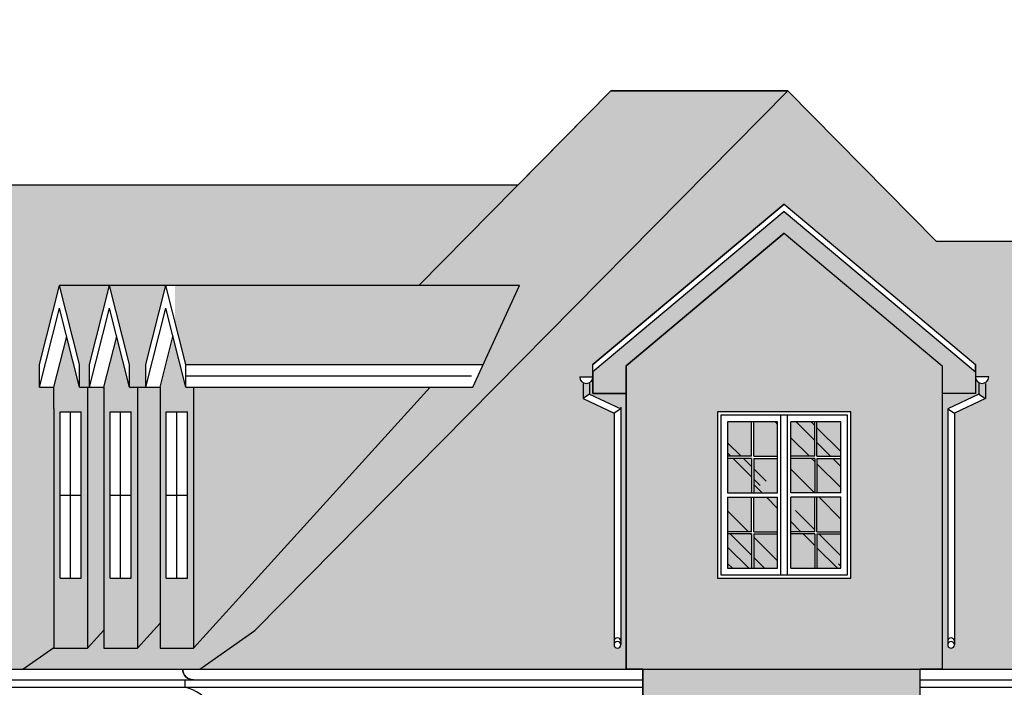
# Model space of a CAD drawing. Header units: millimetres. Extents: x -33628 to -373, y -3399 to 2697.
# Tile 98 of 99: x -23050 to -22163, y 2084 to 2686. Entities that reach past the tile are written whole.
import ezdxf

# ---------------------------------------------------------------- set-up
doc = ezdxf.new("R2010")
doc.units = ezdxf.units.MM
doc.header["$LTSCALE"] = 0.2
doc.header["$MEASUREMENT"] = 0
for name, color, linetype, true_color in [('_md-dach czerwień', 7, 'Continuous', 0xff7c51), ('_md-kolor 1', 7, 'Continuous', 0xffd2a8), ('_md-kolor 3', 7, 'Continuous', 0xffdb7a), ('_md-szyby tło', 7, 'Continuous', 0xd6f4fe)]:
    doc.layers.add(name, color=color, linetype=linetype, true_color=true_color)
for name, color, linetype in [('_MD-DACHÓWKA', 7, 'Continuous'), ('_md-elewacje', 7, 'Continuous'), ('_md-elewacje-obrysowe', 2, 'Continuous'), ('_md-szry', 254, 'Continuous'), ('A-szkło', 154, 'Continuous')]:
    doc.layers.add(name, color=color, linetype=linetype)
pattern_1 = [(45, (32.454, -2283.854), (-7.7781746, 7.7781746), [8, -3]), (135, (32.454, -2283.854), (-7.7781746, -7.7781746), [8, -3])]

msp = doc.modelspace()

# ---------------------------------------------------------------- hatches: boundary and pattern name
at = {"layer": '_md-dach czerwień'}
h = msp.add_hatch(color=256, dxfattribs=at)
h.dxf.hatch_style = 1
h.paths.add_polyline_path([(-23047.36, 2100.37), (-23019.49, 2119.75), (-23019.49, 2335.37), (-23019.49, 2354.57), (-23032.39, 2354.57), (-23032.39, 2374.91), (-23014.32, 2446.2), (-22969.21, 2446.2), (-22918.56, 2446.2), (-22910.18, 2413.16), (-22910.18, 2100.37)], flags=16)
h.paths.add_polyline_path([(-22974.38, 2135.63), (-22974.38, 2119.34), (-22944.03, 2119.34), (-22923.73, 2141.74), (-22923.73, 2354.57), (-22912.11, 2400.41), (-22918.56, 2425.85), (-22936.63, 2354.57), (-22944.03, 2354.57), (-22951.13, 2354.57), (-22951.13, 2374.91), (-22969.21, 2446.2), (-22987.28, 2374.91), (-22987.28, 2354.57), (-22989.14, 2354.57), (-22989.14, 2119.34)], flags=0)
h.paths.add_polyline_path([(-22968.78, 2332.3), (-22968.78, 2257.3), (-22968.78, 2182.3), (-22959.21, 2182.3), (-22949.63, 2182.3), (-22949.63, 2257.3), (-22949.63, 2332.3), (-22959.21, 2332.3)], flags=0)
h.paths.add_polyline_path([(-22987.28, 2354.57), (-22969.21, 2425.85), (-22962.76, 2400.41), (-22974.38, 2354.57)], flags=0)
h.paths.add_polyline_path([(-23013.89, 2332.3), (-23013.89, 2257.3), (-23013.89, 2182.3), (-23004.32, 2182.3), (-22994.74, 2182.3), (-22994.74, 2257.3), (-22994.74, 2332.3), (-23004.32, 2332.3)], flags=0)
h.paths.add_polyline_path([(-22918.56, 2446.2), (-22910.18, 2446.2), (-22910.18, 2413.16)], flags=16)
h.paths.add_polyline_path([(-23259.53, 2363.93), (-23247.53, 2363.93, -0.284079), (-23250.84, 2358.57, -0.557537)], flags=16)
h.paths.add_polyline_path([(-23333.77, 2423.6), (-23259.53, 2374.91), (-23259.53, 2368.93), (-23259.53, 2363.93, 0.557537), (-23250.53, 2357.93), (-23250.53, 2344.48), (-23278.53, 2331.15), (-23278.53, 2130.83), (-23278.53, 2125.7), (-23278.53, 2122.24, 1), (-23284.53, 2122.24, 1), (-23278.53, 2122.24), (-23278.53, 2100.37), (-23062.69, 2100.37), (-23047.36, 2100.37), (-22910.18, 2100.37), (-22910.18, 2413.16), (-22910.18, 2446.2), (-22910.18, 2536.93), (-23422.4, 2536.93), (-23563.69, 2685.87), (-23716.71, 2535.99), (-23784.97, 2469.13), (-23878.79, 2375.4), (-23569.53, 2578.21), (-23348.77, 2433.44), (-23348.77, 2473.44), (-23347.27, 2473.44), (-23347.27, 2483.44), (-23350.77, 2483.44, -1), (-23331.77, 2483.44), (-23335.27, 2483.44), (-23335.27, 2473.44), (-23333.77, 2473.44)])
h = msp.add_hatch(color=256, dxfattribs=at)
h.dxf.hatch_style = 1
h.paths.add_polyline_path([(-22910.18, 2100.37), (-22910.18, 2119.34), (-22893.39, 2119.34), (-22680.19, 2354.57), (-22641.81, 2354.57), (-22599.65, 2446.2), (-22690.52, 2446.2), (-22517.19, 2621.66), (-22357.76, 2621.66), (-22838.14, 2135.37), (-22887.92, 2100.37)])
h.paths.add_polyline_path([(-22910.18, 2446.2), (-22599.65, 2446.2), (-22632.45, 2374.91), (-22900.49, 2374.91), (-22910.18, 2413.16)])
h.paths.add_polyline_path([(-22910.18, 2100.37), (-22910.18, 2119.34), (-22923.73, 2119.34), (-22923.73, 2141.74), (-22944.03, 2119.34), (-22974.38, 2119.34), (-22974.38, 2135.63), (-22989.14, 2119.34), (-23019.49, 2119.34), (-23019.49, 2119.96), (-23047.36, 2100.37)])
h.paths.add_polyline_path([(-22951.13, 2374.91), (-22951.13, 2354.57), (-22936.63, 2354.57), (-22936.63, 2374.91), (-22918.56, 2446.2), (-22969.21, 2446.2)])
h.paths.add_polyline_path([(-23014.32, 2446.2), (-22996.24, 2374.91), (-22996.24, 2354.57), (-22987.28, 2354.57), (-22987.28, 2374.91), (-22969.21, 2446.2)])
h = msp.add_hatch(color=256, dxfattribs=at)
h.dxf.hatch_style = 1
h.paths.add_polyline_path([(-22887.92, 2100.37), (-22838.14, 2135.37), (-22357.76, 2621.66), (-22223.91, 2486.16), (-22110.61, 2486.16), (-22110.61, 2266.28), (-22134.45, 2266.28), (-22134.45, 2168.99), (-22110.61, 2168.99), (-22110.61, 2100.37), (-22218.59, 2100.37), (-22218.59, 2348.93), (-22188.59, 2348.93), (-22188.59, 2363.93, 1), (-22176.59, 2363.93), (-22188.59, 2363.93), (-22188.59, 2374.91), (-22360.98, 2519.56), (-22533.37, 2374.91), (-22533.37, 2363.93), (-22545.37, 2363.93, 1), (-22533.37, 2363.93), (-22533.37, 2348.93), (-22503.37, 2348.93), (-22503.37, 2100.37)])
h.paths.add_polyline_path([(-22213.59, 2125.7), (-22213.59, 2122.24, 1), (-22207.59, 2122.24), (-22207.59, 2125.7), (-22207.59, 2331.15), (-22179.59, 2344.48), (-22185.59, 2348.27), (-22213.59, 2334.94)], flags=16)
h.paths.add_polyline_path([(-22514.37, 2331.15), (-22514.37, 2125.7), (-22514.37, 2122.24, 1), (-22508.37, 2122.24), (-22508.37, 2125.7), (-22508.37, 2334.94), (-22536.37, 2348.27), (-22542.37, 2344.48)], flags=16)
h = msp.add_hatch(color=256, dxfattribs=at)
h.dxf.hatch_style = 1
h.paths.add_polyline_path([(-22910.18, 2446.2), (-22690.52, 2446.2), (-22600.9, 2536.93), (-22910.18, 2536.93)])
edge = h.paths.add_edge_path()
edge.add_line((-24175.53, 2100.37), (-23698.53, 2100.37))
edge.add_line((-23698.53, 2100.37), (-23698.53, 2120.37))
edge.add_line((-23698.53, 2120.37), (-23849.53, 2120.37))
edge.add_line((-23849.53, 2120.37), (-23849.53, 2246.43))
edge.add_line((-23849.53, 2246.43), (-23854.53, 2246.43))
edge.add_line((-23854.53, 2246.43), (-23854.53, 2122.24))
edge.add_arc((-23857.53, 2122.24), 3, 180, 360, ccw=False)
edge.add_line((-23860.53, 2122.24), (-23860.53, 2246.43))
edge.add_line((-23860.53, 2246.43), (-24012.35, 2246.43))
edge.add_line((-24012.35, 2246.43), (-24125.75, 2135.37))
edge.add_line((-24125.75, 2135.37), (-24175.53, 2100.37))
at = {"layer": '_MD-DACHÓWKA'}
h = msp.add_hatch(dxfattribs=at)
h.set_pattern_fill('ANGLE', color=256, scale=40, angle=45)
h.set_pattern_definition([(45, (32.454, -2283.854), (-7.7781746, 7.7781746), [8, -3]), (135, (32.454, -2283.854), (-7.7781746, -7.7781746), [8, -3])])
h.paths.add_polyline_path([(-23047.36, 2100.37), (-23019.49, 2119.75), (-23019.49, 2335.37), (-23019.49, 2354.57), (-23032.39, 2354.57), (-23032.39, 2374.91), (-23014.32, 2446.2), (-22969.21, 2446.2), (-22918.56, 2446.2), (-22910.18, 2413.16), (-22910.18, 2100.37)], flags=16)
h.paths.add_polyline_path([(-22974.38, 2135.63), (-22974.38, 2119.34), (-22944.03, 2119.34), (-22923.73, 2141.74), (-22923.73, 2354.57), (-22912.11, 2400.41), (-22918.56, 2425.85), (-22936.63, 2354.57), (-22944.03, 2354.57), (-22951.13, 2354.57), (-22951.13, 2374.91), (-22969.21, 2446.2), (-22987.28, 2374.91), (-22987.28, 2354.57), (-22989.14, 2354.57), (-22989.14, 2119.34)], flags=0)
h.paths.add_polyline_path([(-22968.78, 2332.3), (-22968.78, 2257.3), (-22968.78, 2182.3), (-22959.21, 2182.3), (-22949.63, 2182.3), (-22949.63, 2257.3), (-22949.63, 2332.3), (-22959.21, 2332.3)], flags=0)
h.paths.add_polyline_path([(-22987.28, 2354.57), (-22969.21, 2425.85), (-22962.76, 2400.41), (-22974.38, 2354.57)], flags=0)
h.paths.add_polyline_path([(-23013.89, 2332.3), (-23013.89, 2257.3), (-23013.89, 2182.3), (-23004.32, 2182.3), (-22994.74, 2182.3), (-22994.74, 2257.3), (-22994.74, 2332.3), (-23004.32, 2332.3)], flags=0)
h.paths.add_polyline_path([(-22918.56, 2446.2), (-22910.18, 2446.2), (-22910.18, 2413.16)], flags=16)
h.paths.add_polyline_path([(-23259.53, 2363.93), (-23247.53, 2363.93, -0.284079), (-23250.84, 2358.57, -0.557537)], flags=16)
h.paths.add_polyline_path([(-23333.77, 2423.6), (-23259.53, 2374.91), (-23259.53, 2368.93), (-23259.53, 2363.93, 0.557537), (-23250.53, 2357.93), (-23250.53, 2344.48), (-23278.53, 2331.15), (-23278.53, 2130.83), (-23278.53, 2125.7), (-23278.53, 2122.24, 1), (-23284.53, 2122.24, 1), (-23278.53, 2122.24), (-23278.53, 2100.37), (-23062.69, 2100.37), (-23047.36, 2100.37), (-22910.18, 2100.37), (-22910.18, 2413.16), (-22910.18, 2446.2), (-22910.18, 2536.93), (-23422.4, 2536.93), (-23563.69, 2685.87), (-23716.71, 2535.99), (-23784.97, 2469.13), (-23878.79, 2375.4), (-23569.53, 2578.21), (-23348.77, 2433.44), (-23348.77, 2473.44), (-23347.27, 2473.44), (-23347.27, 2483.44), (-23350.77, 2483.44, -1), (-23331.77, 2483.44), (-23335.27, 2483.44), (-23335.27, 2473.44), (-23333.77, 2473.44)])
h = msp.add_hatch(dxfattribs=at)
h.set_pattern_fill('ANGLE', color=256, scale=40, angle=45)
h.set_pattern_definition(pattern_1)
h.paths.add_polyline_path([(-22887.92, 2100.37), (-22838.14, 2135.37), (-22357.76, 2621.66), (-22223.91, 2486.16), (-22110.61, 2486.16), (-22110.61, 2266.28), (-22134.45, 2266.28), (-22134.45, 2168.99), (-22110.61, 2168.99), (-22110.61, 2100.37), (-22218.59, 2100.37), (-22218.59, 2348.93), (-22188.59, 2348.93), (-22188.59, 2363.93, 1), (-22176.59, 2363.93), (-22188.59, 2363.93), (-22188.59, 2374.91), (-22360.98, 2519.56), (-22533.37, 2374.91), (-22533.37, 2363.93), (-22545.37, 2363.93, 1), (-22533.37, 2363.93), (-22533.37, 2348.93), (-22503.37, 2348.93), (-22503.37, 2100.37)])
h.paths.add_polyline_path([(-22213.59, 2125.7), (-22213.59, 2122.24, 1), (-22207.59, 2122.24), (-22207.59, 2125.7), (-22207.59, 2331.15), (-22179.59, 2344.48), (-22185.59, 2348.27), (-22213.59, 2334.94)], flags=16)
h.paths.add_polyline_path([(-22514.37, 2331.15), (-22514.37, 2125.7), (-22514.37, 2122.24, 1), (-22508.37, 2122.24), (-22508.37, 2125.7), (-22508.37, 2334.94), (-22536.37, 2348.27), (-22542.37, 2344.48)], flags=16)
h = msp.add_hatch(dxfattribs=at)
h.set_pattern_fill('ANGLE', color=256, scale=40, angle=45)
h.set_pattern_definition(pattern_1)
h.paths.add_polyline_path([(-22910.18, 2446.2), (-22690.52, 2446.2), (-22600.9, 2536.93), (-22910.18, 2536.93)])
edge = h.paths.add_edge_path()
edge.add_line((-23849.53, 2100.37), (-24175.53, 2100.37))
edge.add_line((-24175.53, 2100.37), (-24125.75, 2135.37))
edge.add_line((-24125.75, 2135.37), (-24012.35, 2246.43))
edge.add_line((-24012.35, 2246.43), (-23860.53, 2246.43))
edge.add_line((-23860.53, 2246.43), (-23860.53, 2122.24))
edge.add_arc((-23857.53, 2122.24), 3, 180, 360)
edge.add_line((-23854.53, 2122.24), (-23854.53, 2246.43))
edge.add_line((-23854.53, 2246.43), (-23849.53, 2246.43))
edge.add_line((-23849.53, 2246.43), (-23849.53, 2120.37))
edge.add_line((-23849.53, 2120.37), (-23849.53, 2100.37))
at = {"layer": '_md-kolor 1'}
h = msp.add_hatch(color=256, dxfattribs=at)
h.dxf.hatch_style = 1
h.paths.add_polyline_path([(-22488.37, 2067.52), (-22238.59, 2067.52), (-22238.59, 2100.37), (-22488.37, 2100.37)])
at = {"layer": '_md-kolor 3'}
h = msp.add_hatch(color=256, dxfattribs=at)
h.dxf.hatch_style = 1
h.paths.add_polyline_path([(-22503.37, 2265.08), (-22503.37, 2373.98), (-22360.98, 2493.46), (-22218.59, 2373.98), (-22218.59, 2265.08), (-22300.98, 2265.08), (-22300.98, 2332.3), (-22420.98, 2332.3), (-22420.98, 2265.08)])
h = msp.add_hatch(color=256, dxfattribs=at)
h.dxf.hatch_style = 1
h.paths.add_polyline_path([(-22893.39, 2119.34), (-22680.19, 2354.57), (-22893.39, 2354.57)])
h.paths.add_polyline_path([(-22974.38, 2354.57), (-22974.38, 2119.34), (-22944.03, 2119.34), (-22944.03, 2354.57), (-22951.13, 2354.57), (-22962.76, 2400.41)])
h.paths.add_polyline_path([(-22968.78, 2182.3), (-22968.78, 2332.3), (-22949.63, 2332.3), (-22949.63, 2182.3)], flags=16)
h.paths.add_polyline_path([(-23019.49, 2335.37), (-23019.49, 2119.34), (-22989.14, 2119.34), (-22989.14, 2354.57), (-22996.24, 2354.57), (-23007.87, 2400.41), (-23019.49, 2354.57)])
h.paths.add_polyline_path([(-23013.89, 2182.3), (-23013.89, 2332.3), (-22994.74, 2332.3), (-22994.74, 2182.3)], flags=16)
h.paths.add_polyline_path([(-22944.03, 2119.34), (-22923.73, 2141.74), (-22923.73, 2354.57), (-22936.63, 2354.57), (-22944.03, 2354.57)])
h.paths.add_polyline_path([(-22910.18, 2119.34), (-22910.18, 2182.3), (-22898.99, 2182.3), (-22898.99, 2332.3), (-22910.18, 2332.3), (-22910.18, 2392.81), (-22900.49, 2354.57), (-22893.39, 2354.57), (-22893.39, 2119.34)])
h.paths.add_polyline_path([(-22923.73, 2354.57), (-22912.11, 2400.41), (-22910.18, 2392.81), (-22910.18, 2332.3), (-22918.13, 2332.3), (-22918.13, 2182.3), (-22910.18, 2182.3), (-22910.18, 2119.34), (-22923.73, 2119.34)])
h = msp.add_hatch(color=256, dxfattribs=at)
h.dxf.hatch_style = 1
h.paths.add_polyline_path([(-22989.14, 2119.34), (-22974.38, 2135.63), (-22974.38, 2354.57), (-22987.28, 2354.57), (-22989.14, 2354.57)])
h = msp.add_hatch(color=256, dxfattribs=at)
h.dxf.hatch_style = 1
h.paths.add_polyline_path([(-22503.37, 2100.37), (-22503.37, 2265.08), (-22420.98, 2265.08), (-22420.98, 2182.3), (-22300.98, 2182.3), (-22300.98, 2265.08), (-22218.59, 2265.08), (-22218.59, 2100.37)])
at = {"layer": '_md-szry'}
h = msp.add_hatch(color=256, dxfattribs=at)
h.dxf.hatch_style = 1
h.paths.add_polyline_path([(-22533.37, 2368.39), (-22533.37, 2348.93), (-22503.37, 2348.93), (-22503.37, 2373.98), (-22360.98, 2493.46), (-22218.59, 2373.98), (-22218.59, 2348.93), (-22188.59, 2348.93), (-22188.59, 2368.39), (-22360.98, 2513.04)])
at = {"layer": '_md-szyby tło'}
h = msp.add_hatch(color=256, dxfattribs=at)
h.dxf.hatch_style = 1
h.paths.add_polyline_path([(-22411.98, 2323.3), (-22411.98, 2292.3), (-22390.48, 2292.3), (-22390.48, 2323.3)])
h.paths.add_polyline_path([(-22366.98, 2259.3), (-22366.98, 2290.3), (-22388.48, 2290.3), (-22388.48, 2259.3)])
h.paths.add_polyline_path([(-22411.98, 2259.3), (-22390.48, 2259.3), (-22390.48, 2290.3), (-22411.98, 2290.3)])
h.paths.add_polyline_path([(-22411.98, 2255.3), (-22411.98, 2224.3), (-22390.48, 2224.3), (-22390.48, 2255.3)])
h.paths.add_polyline_path([(-22388.48, 2224.3), (-22366.98, 2224.3), (-22366.98, 2255.3), (-22388.48, 2255.3)])
h.paths.add_polyline_path([(-22331.48, 2224.3), (-22309.98, 2224.3), (-22309.98, 2255.3), (-22331.48, 2255.3)])
h.paths.add_polyline_path([(-22333.48, 2224.3), (-22333.48, 2255.3), (-22354.98, 2255.3), (-22354.98, 2224.3)])
h.paths.add_polyline_path([(-22388.48, 2292.3), (-22366.98, 2292.3), (-22366.98, 2323.3), (-22388.48, 2323.3)])
h.paths.add_polyline_path([(-22366.98, 2191.3), (-22366.98, 2222.3), (-22388.48, 2222.3), (-22388.48, 2191.3)])
h.paths.add_polyline_path([(-22411.98, 2191.3), (-22390.48, 2191.3), (-22390.48, 2222.3), (-22411.98, 2222.3)])
h.paths.add_polyline_path([(-22354.98, 2191.3), (-22354.98, 2222.3), (-22333.48, 2222.3), (-22333.48, 2191.3)])
h.paths.add_polyline_path([(-22309.98, 2191.3), (-22309.98, 2222.3), (-22331.48, 2222.3), (-22331.48, 2191.3)])
h.paths.add_polyline_path([(-22354.98, 2259.3), (-22354.98, 2290.3), (-22333.48, 2290.3), (-22333.48, 2259.3)])
h.paths.add_polyline_path([(-22309.98, 2259.3), (-22309.98, 2290.3), (-22331.48, 2290.3), (-22331.48, 2259.3)])
h.paths.add_polyline_path([(-22331.48, 2292.3), (-22309.98, 2292.3), (-22309.98, 2323.3), (-22331.48, 2323.3)])
h.paths.add_polyline_path([(-22333.48, 2292.3), (-22333.48, 2323.3), (-22354.98, 2323.3), (-22354.98, 2292.3)])
at = {"layer": 'A-szkło', "transparency": 33554679}
h = msp.add_hatch(dxfattribs=at)
h.set_pattern_fill('AR-RROOF', color=256, scale=50, angle=315)
h.set_pattern_definition([(315, (-3460.577, 1092.08), (113.13708, -42.42641), [750, -100, 250, -50]), (315, (-3395.877, 1062.734), (11.66726, 82.37794), [150, -16.5, 300, -37.5]), (315, (-3412.847, 1104.453), (207.53584, -160.159686), [400, -70, 200, -50])])
h.paths.add_polyline_path([(-22411.98, 2323.3), (-22411.98, 2292.3), (-22390.48, 2292.3), (-22390.48, 2323.3)])
h.paths.add_polyline_path([(-22366.98, 2259.3), (-22366.98, 2290.3), (-22388.48, 2290.3), (-22388.48, 2259.3)])
h.paths.add_polyline_path([(-22411.98, 2259.3), (-22390.48, 2259.3), (-22390.48, 2290.3), (-22411.98, 2290.3)])
h.paths.add_polyline_path([(-22411.98, 2255.3), (-22411.98, 2224.3), (-22390.48, 2224.3), (-22390.48, 2255.3)])
h.paths.add_polyline_path([(-22388.48, 2224.3), (-22366.98, 2224.3), (-22366.98, 2255.3), (-22388.48, 2255.3)])
h.paths.add_polyline_path([(-22331.48, 2224.3), (-22309.98, 2224.3), (-22309.98, 2255.3), (-22331.48, 2255.3)])
h.paths.add_polyline_path([(-22333.48, 2224.3), (-22333.48, 2255.3), (-22354.98, 2255.3), (-22354.98, 2224.3)])
h.paths.add_polyline_path([(-22388.48, 2292.3), (-22366.98, 2292.3), (-22366.98, 2323.3), (-22388.48, 2323.3)])
h.paths.add_polyline_path([(-22366.98, 2191.3), (-22366.98, 2222.3), (-22388.48, 2222.3), (-22388.48, 2191.3)])
h.paths.add_polyline_path([(-22411.98, 2191.3), (-22390.48, 2191.3), (-22390.48, 2222.3), (-22411.98, 2222.3)])
h.paths.add_polyline_path([(-22354.98, 2191.3), (-22354.98, 2222.3), (-22333.48, 2222.3), (-22333.48, 2191.3)])
h.paths.add_polyline_path([(-22309.98, 2191.3), (-22309.98, 2222.3), (-22331.48, 2222.3), (-22331.48, 2191.3)])
h.paths.add_polyline_path([(-22354.98, 2259.3), (-22354.98, 2290.3), (-22333.48, 2290.3), (-22333.48, 2259.3)])
h.paths.add_polyline_path([(-22309.98, 2259.3), (-22309.98, 2290.3), (-22331.48, 2290.3), (-22331.48, 2259.3)])
h.paths.add_polyline_path([(-22331.48, 2292.3), (-22309.98, 2292.3), (-22309.98, 2323.3), (-22331.48, 2323.3)])
h.paths.add_polyline_path([(-22333.48, 2292.3), (-22333.48, 2323.3), (-22354.98, 2323.3), (-22354.98, 2292.3)])

# ---------------------------------------------------------------- linework, layer by layer
at = {"layer": '_md-elewacje'}
for p, q in [((-22838.14, 2135.37), (-22357.76, 2621.66)), ((-22690.52, 2446.2), (-22517.19, 2621.66)), ((-22357.76, 2621.66), (-22517.19, 2621.66)), ((-22223.91, 2486.16), (-22357.76, 2621.66)), ((-23422.4, 2536.93), (-22604.4, 2536.93)), ((-22360.98, 2519.56), (-22533.37, 2374.91)), ((-22360.98, 2513.04), (-22533.37, 2368.39)), ((-22360.98, 2519.56), (-22188.59, 2374.91)), ((-22360.98, 2513.04), (-22188.59, 2368.39)), ((-22360.98, 2493.46), (-22503.37, 2373.98)), ((-22360.98, 2493.46), (-22218.59, 2373.98)), ((-22223.91, 2486.16), (-21827.6, 2486.16)), ((-23032.39, 2374.91), (-23014.32, 2446.2)), ((-22599.65, 2446.2), (-23014.32, 2446.2)), ((-22996.24, 2374.91), (-23014.32, 2446.2)), ((-22987.28, 2374.91), (-22969.21, 2446.2)), ((-22951.13, 2374.91), (-22969.21, 2446.2)), ((-22936.63, 2374.91), (-22918.56, 2446.2)), ((-22900.49, 2374.91), (-22918.56, 2446.2)), ((-22641.81, 2354.57), (-22599.65, 2446.2)), ((-23032.39, 2354.57), (-23014.32, 2425.85)), ((-22996.24, 2354.57), (-23014.32, 2425.85)), ((-22987.28, 2354.57), (-22969.21, 2425.85)), ((-22951.13, 2354.57), (-22969.21, 2425.85)), ((-22936.63, 2354.57), (-22918.56, 2425.85)), ((-22900.49, 2354.57), (-22918.56, 2425.85)), ((-23019.49, 2354.57), (-23007.87, 2400.41)), ((-22974.38, 2354.57), (-22962.76, 2400.41)), ((-22923.73, 2354.57), (-22912.11, 2400.41)), ((-23032.39, 2354.57), (-23032.39, 2374.91)), ((-22996.24, 2354.57), (-22996.24, 2374.91)), ((-22987.28, 2354.57), (-22987.28, 2374.91)), ((-22951.13, 2354.57), (-22951.13, 2374.91)), ((-22936.63, 2354.57), (-22936.63, 2374.91)), ((-22900.49, 2354.57), (-22900.49, 2374.91)), ((-22900.49, 2374.91), (-22632.45, 2374.91)), ((-22533.37, 2368.93), (-22533.37, 2374.91)), ((-22503.37, 2373.98), (-22503.37, 2100.37)), ((-22218.59, 2373.98), (-22218.59, 2100.37)), ((-22188.59, 2368.93), (-22188.59, 2374.91)), ((-22900.49, 2364.74), (-22642.84, 2364.74)), ((-22545.37, 2363.93), (-22533.37, 2363.93)), ((-22533.37, 2368.93), (-22533.37, 2348.93)), ((-22188.59, 2368.93), (-22188.59, 2348.93)), ((-22176.59, 2363.93), (-22188.59, 2363.93)), ((-23032.39, 2354.57), (-23019.49, 2354.57)), ((-23019.49, 2335.37), (-23019.49, 2354.57)), ((-22996.24, 2354.57), (-22987.28, 2354.57)), ((-22989.14, 2354.57), (-22989.14, 2119.34)), ((-22987.28, 2354.57), (-22974.38, 2354.57)), ((-22987.28, 2354.57), (-22987.28, 2354.57)), ((-22974.38, 2354.57), (-22974.38, 2119.34)), ((-22951.13, 2354.57), (-22936.63, 2354.57)), ((-22944.03, 2354.57), (-22944.03, 2119.34)), ((-22936.63, 2354.57), (-22923.73, 2354.57)), ((-22923.73, 2354.57), (-22923.73, 2119.34)), ((-22900.49, 2354.57), (-22641.81, 2354.57)), ((-22893.39, 2354.57), (-22893.39, 2119.34)), ((-22893.39, 2119.34), (-22680.19, 2354.57)), ((-22542.37, 2357.93), (-22542.37, 2344.48)), ((-22536.37, 2357.93), (-22536.37, 2348.27)), ((-22185.59, 2357.93), (-22185.59, 2348.27)), ((-22179.59, 2357.93), (-22179.59, 2344.48)), ((-22536.37, 2348.27), (-22542.37, 2344.48)), ((-22542.37, 2344.48), (-22514.37, 2331.15)), ((-22536.37, 2348.27), (-22508.37, 2334.94)), ((-22533.37, 2348.93), (-22503.37, 2348.93)), ((-22188.59, 2348.93), (-22218.59, 2348.93)), ((-22185.59, 2348.27), (-22213.59, 2334.94)), ((-22179.59, 2344.48), (-22207.59, 2331.15)), ((-22185.59, 2348.27), (-22179.59, 2344.48)), ((-23019.49, 2335.37), (-23019.49, 2119.34)), ((-22508.37, 2334.94), (-22514.37, 2331.15)), ((-22508.37, 2336.59), (-22508.37, 2122.24)), ((-22508.37, 2334.94), (-22508.37, 2122.24)), ((-22213.59, 2334.94), (-22213.59, 2122.24)), ((-22213.59, 2334.94), (-22207.59, 2331.15)), ((-23013.89, 2332.3), (-22994.74, 2332.3)), ((-23013.89, 2182.3), (-23013.89, 2332.3)), ((-23004.32, 2182.3), (-23004.32, 2332.3)), ((-22994.74, 2182.3), (-22994.74, 2332.3)), ((-22968.78, 2332.3), (-22949.63, 2332.3)), ((-22968.78, 2182.3), (-22968.78, 2332.3)), ((-22959.21, 2182.3), (-22959.21, 2332.3)), ((-22949.63, 2182.3), (-22949.63, 2332.3)), ((-22918.13, 2332.3), (-22898.99, 2332.3)), ((-22918.13, 2182.3), (-22918.13, 2332.3)), ((-22908.56, 2182.3), (-22908.56, 2332.3)), ((-22898.99, 2182.3), (-22898.99, 2332.3)), ((-22514.37, 2331.15), (-22514.37, 2122.24)), ((-22363.98, 2185.3), (-22363.98, 2329.3)), ((-22357.98, 2185.3), (-22357.98, 2329.3)), ((-22207.59, 2331.15), (-22207.59, 2122.24)), ((-22390.48, 2292.3), (-22390.48, 2323.3)), ((-22388.48, 2292.3), (-22388.48, 2323.3)), ((-22366.98, 2259.3), (-22366.98, 2323.3)), ((-22354.98, 2259.3), (-22354.98, 2323.3)), ((-22333.48, 2292.3), (-22333.48, 2323.3)), ((-22331.48, 2292.3), (-22331.48, 2323.3)), ((-22390.48, 2292.3), (-22411.98, 2292.3)), ((-22390.48, 2290.3), (-22411.98, 2290.3)), ((-22390.48, 2290.3), (-22390.48, 2259.3)), ((-22388.48, 2292.3), (-22366.98, 2292.3)), ((-22388.48, 2290.3), (-22388.48, 2259.3)), ((-22388.48, 2290.3), (-22366.98, 2290.3)), ((-22333.48, 2292.3), (-22354.98, 2292.3)), ((-22333.48, 2290.3), (-22354.98, 2290.3)), ((-22333.48, 2290.3), (-22333.48, 2259.3)), ((-22331.48, 2292.3), (-22309.98, 2292.3)), ((-22331.48, 2290.3), (-22331.48, 2259.3)), ((-22331.48, 2290.3), (-22309.98, 2290.3)), ((-23013.89, 2257.3), (-22994.74, 2257.3)), ((-22968.78, 2257.3), (-22949.63, 2257.3)), ((-22918.13, 2257.3), (-22898.99, 2257.3)), ((-22411.98, 2259.3), (-22366.98, 2259.3)), ((-22411.98, 2255.3), (-22366.98, 2255.3)), ((-22390.48, 2224.3), (-22390.48, 2255.3)), ((-22388.48, 2224.3), (-22388.48, 2255.3)), ((-22366.98, 2191.3), (-22366.98, 2255.3)), ((-22309.98, 2259.3), (-22354.98, 2259.3)), ((-22354.98, 2191.3), (-22354.98, 2255.3)), ((-22309.98, 2255.3), (-22354.98, 2255.3)), ((-22333.48, 2224.3), (-22333.48, 2255.3)), ((-22331.48, 2224.3), (-22331.48, 2255.3)), ((-22390.48, 2224.3), (-22411.98, 2224.3)), ((-22390.48, 2222.3), (-22411.98, 2222.3)), ((-22390.48, 2222.3), (-22390.48, 2191.3)), ((-22388.48, 2224.3), (-22366.98, 2224.3)), ((-22388.48, 2222.3), (-22388.48, 2191.3)), ((-22388.48, 2222.3), (-22366.98, 2222.3)), ((-22333.48, 2224.3), (-22354.98, 2224.3)), ((-22333.48, 2222.3), (-22354.98, 2222.3)), ((-22333.48, 2222.3), (-22333.48, 2191.3)), ((-22331.48, 2224.3), (-22309.98, 2224.3)), ((-22331.48, 2222.3), (-22331.48, 2191.3)), ((-22331.48, 2222.3), (-22309.98, 2222.3)), ((-23013.89, 2182.3), (-22994.74, 2182.3)), ((-22968.78, 2182.3), (-22949.63, 2182.3)), ((-22918.13, 2182.3), (-22898.99, 2182.3)), ((-22944.03, 2119.34), (-22923.73, 2141.74)), ((-22989.14, 2119.34), (-22974.38, 2135.63)), ((-22887.92, 2100.37), (-22838.14, 2135.37)), ((-23047.36, 2100.37), (-23019.49, 2119.96)), ((-23019.49, 2119.34), (-22989.14, 2119.34)), ((-22974.38, 2119.34), (-22944.03, 2119.34)), ((-22923.73, 2119.34), (-22893.39, 2119.34)), ((-23437.07, 2100.37), (-21812.26, 2100.37)), ((-22488.37, 2100.37), (-22488.37, 2067.52)), ((-22238.59, 2100.37), (-22238.59, 2067.52)), ((-24181.29, 2090.8), (-22488.37, 2090.8)), ((-22901.05, 2084.03), (-22901.05, 2090.8)), ((-22238.59, 2090.8), (-21821.83, 2090.8)), ((-24188.65, 2084.03), (-22488.37, 2084.03)), ((-22238.59, 2084.03), (-21814.47, 2084.03))]:
    msp.add_line(p, q, dxfattribs=at)
for points in [[(-22420.98, 2182.3), (-22300.98, 2182.3), (-22300.98, 2332.3), (-22420.98, 2332.3)], [(-22417.98, 2185.3), (-22303.98, 2185.3), (-22303.98, 2329.3), (-22417.98, 2329.3)]]:
    msp.add_lwpolyline(points, close=True, dxfattribs=at)
for points in [[(-22366.98, 2323.3), (-22411.98, 2323.3), (-22411.98, 2259.3)], [(-22309.98, 2259.3), (-22309.98, 2323.3), (-22354.98, 2323.3)], [(-22411.98, 2255.3), (-22411.98, 2191.3), (-22366.98, 2191.3)], [(-22354.98, 2191.3), (-22309.98, 2191.3), (-22309.98, 2255.3)]]:
    msp.add_lwpolyline(points, dxfattribs=at)
for centre, radius, start, end in [((-22539.37, 2363.93), 6, 180, 0), ((-22182.59, 2363.93), 6, 180, 0), ((-22511.37, 2125.7), 3, 0, 180), ((-22511.37, 2122.24), 3, 0, 180), ((-22511.37, 2122.24), 3, 180, 0), ((-22210.59, 2125.7), 3, 0, 180), ((-22210.59, 2122.24), 3, 0, 180), ((-22210.59, 2122.24), 3, 180, 0), ((-22893.69, 2100.37), 9.57, 179.99691, 270)]:
    msp.add_arc(centre, radius, start, end, dxfattribs=at)
at = {"layer": '_md-elewacje-obrysowe'}
for points in [[(-24165.53, 1480.3), (-24165.53, 1870.3), (-24159.86, 1870.3), (-24159.86, 2033.3), (-24170.53, 2033.3), (-24170.53, 2067.52), (-24160.53, 2067.52, 0.177038), (-24188.65, 2084.03), (-24188.65, 2090.8), (-24181.29, 2090.8, -0.414229), (-24190.86, 2100.37), (-24175.53, 2100.37), (-24125.75, 2135.37), (-23563.69, 2685.87), (-23422.4, 2536.93), (-22600.9, 2536.93), (-22517.19, 2621.66), (-22357.76, 2621.66)], [(-22887.92, 1480.3), (-22887.92, 1870.3), (-22882.25, 1870.3), (-22882.25, 2033.3), (-22887.92, 2033.3), (-22887.92, 2067.52), (-22877.92, 2067.52, 0.203197), (-22901.05, 2084.03), (-22901.05, 2090.8), (-22893.69, 2090.8, -0.414229), (-22903.26, 2100.37), (-22887.92, 2100.37), (-22838.14, 2135.37), (-22357.76, 2621.66), (-22223.91, 2486.16), (-21827.6, 2486.16)]]:
    msp.add_lwpolyline(points, format="xyb", dxfattribs=at)
for points in [[(-22503.37, 2348.93), (-22533.37, 2348.93), (-22533.37, 2374.91), (-22360.98, 2519.56), (-22188.59, 2374.91), (-22188.59, 2348.93), (-22218.59, 2348.93)], [(-22877.92, 2067.52), (-22488.37, 2067.52), (-22488.37, 2100.37), (-22503.37, 2100.37), (-22503.37, 2373.98), (-22360.98, 2493.46), (-22218.59, 2373.98), (-22218.59, 2100.37), (-22238.59, 2100.37), (-22238.59, 2067.52), (-21837.6, 2067.52)]]:
    msp.add_lwpolyline(points, dxfattribs=at)

doc.saveas('drawing.dxf')
